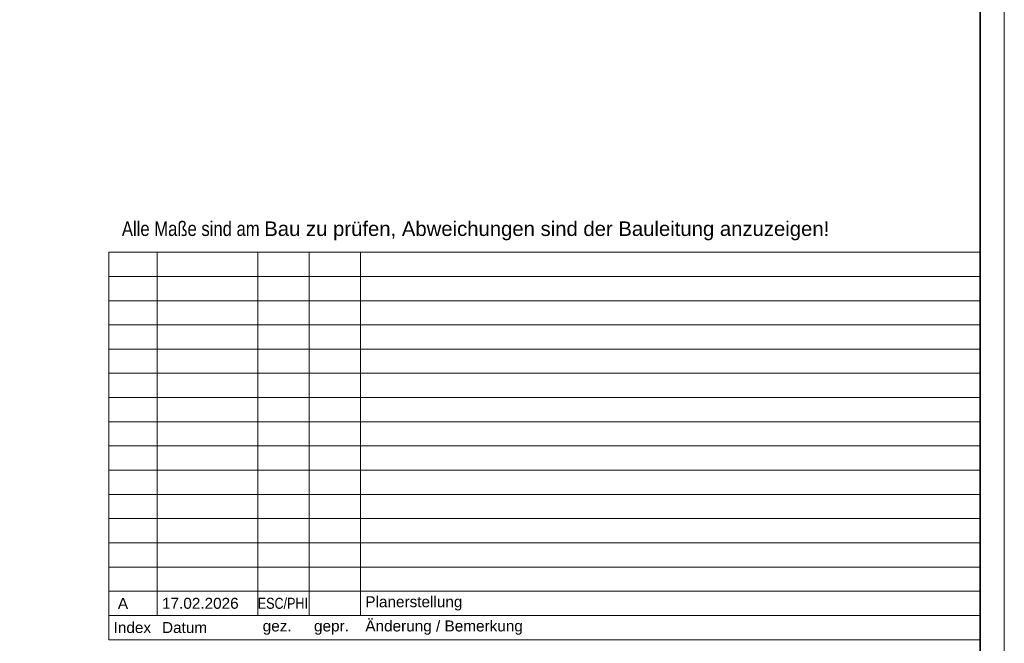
# Model space of a CAD drawing. Extents: x -620 to 300, y 62 to 1112.
# Tile 60 of 95: x 97 to 300, y 369 to 497. Entities that reach past the tile are written whole.
import ezdxf

# ---------------------------------------------------------------- set-up
doc = ezdxf.new("R2010")
doc.units = 0
doc.layers.add('iwb_HB-Hinweis-Kopf-Archi', color=3, linetype='Continuous', lineweight=25, true_color=0x00ff00)
for name, color, linetype, lineweight in [('iwb_Plankopf Linie', 7, 'Continuous', 13), ('iwb_Plankopf Rahmen', 7, 'Continuous', 35), ('iwb_Plankopf Text', 7, 'Continuous', 18)]:
    doc.layers.add(name, color=color, linetype=linetype, lineweight=lineweight)
doc.styles.add('Arial', font='ARIALN.TTF', dxfattribs={"height": 300})
doc.styles.add('Arial Narrow', font='ARIALN.TTF')
doc.styles.add('Plankopf', font='arial.ttf')
doc.styles.get("Standard").update_dxf_attribs({"font": 'ARIALN.TTF'})

msp = doc.modelspace()

# ---------------------------------------------------------------- linework, layer by layer
at = {"layer": 'iwb_Plankopf Linie', "ltscale": 0.13}
for p, q in [((295.35, 449.32), (115.35, 449.32)), ((115.35, 369.32), (115.35, 449.32)), ((125.35, 374.32), (125.35, 449.32)), ((146.15, 374.32), (146.15, 449.32)), ((156.75, 374.32), (156.75, 449.32)), ((167.35, 374.32), (167.35, 449.32)), ((295.35, 449.32), (295.35, 369.32)), ((295.35, 444.32), (115.35, 444.32)), ((295.35, 439.32), (115.35, 439.32)), ((295.35, 434.32), (115.35, 434.32)), ((295.35, 429.32), (115.35, 429.32)), ((295.35, 424.32), (115.35, 424.32)), ((295.35, 419.32), (115.35, 419.32)), ((295.35, 414.32), (115.35, 414.32)), ((295.35, 409.32), (115.35, 409.32)), ((295.35, 404.32), (115.35, 404.32)), ((295.35, 399.32), (115.35, 399.32)), ((295.35, 394.32), (115.35, 394.32)), ((295.35, 389.32), (115.35, 389.32)), ((295.35, 384.32), (115.35, 384.32)), ((295.35, 379.32), (115.35, 379.32)), ((295.35, 374.32), (115.35, 374.32)), ((295.35, 369.32), (115.35, 369.32))]:
    msp.add_line(p, q, dxfattribs=at)
at = {"layer": 'iwb_Plankopf Rahmen', "color": 8, "lineweight": 13, "ltscale": 0.13, "true_color": 0x808080}
msp.add_lwpolyline([(300.35, 62.43), (-619.65, 62.43), (-619.65, 1112.43), (300.35, 1112.43), (300.35, 62.43)], close=True, dxfattribs=at)
at = {"layer": 'iwb_Plankopf Rahmen', "ltscale": 0.35}
msp.add_lwpolyline([(-599.65, 67.43), (-599.65, 1107.43), (295.35, 1107.43), (295.35, 67.43), (-599.65, 67.43)], close=True, dxfattribs=at)

# ---------------------------------------------------------------- texts
at = {"layer": 'iwb_HB-Hinweis-Kopf-Archi', "lineweight": 25, "ltscale": 0.25, "insert": (118.06, 455.68), "char_height": 3, "width": 6120, "attachment_point": 1, "line_spacing_factor": 0.8, "style": 'Arial'}
msp.add_mtext('Alle Maße sind am \\fArial|b0|i0|c0|p34;Bau zu prüfen, Abweichungen sind der Bauleitung anzuzeigen!', dxfattribs=at)
at = {"layer": 'iwb_Plankopf Text', "ltscale": 0.18, "insert": (296.89, 74.51), "char_height": 1.4, "attachment_point": 1, "rotation": 90, "line_spacing_factor": 1.002}
msp.add_mtext('{\\fArial Narrow;\\\\srvnovamd01\\Nova_MD\\TGA\\60202 Pro Potsdam\\04 NB GES Krampnitz\\09 NOVA\\60202-04_AP_NB GES Krampnitz\\TGA\\Elektro\\Leerrohrplanung\\E_Leerrohr_2OG.n4m006KRA_ELT_5_LR_02_002_P_A}', dxfattribs=at)
at = {"layer": 'iwb_Plankopf Text', "ltscale": 0.18, "attachment_point": 4, "line_spacing_factor": 0.970891}
for s, insert, char_height, width, style in [('ESC/PHI', (146.13, 376.82), 2.265, 7.9947, 'Arial Narrow'), ('Planerstellung', (168.35, 376.82), 2.2655, 125.9917, 'Plankopf'), (' A', (116.35, 376.82), 2.265, 7.9947, 'Plankopf'), ('17.02.2026', (126.35, 376.82), 2.265, 19.9968, 'Plankopf'), ('Index', (116.35, 371.82), 2.265, 8, 'Plankopf'), ('Datum', (126.35, 371.82), 2.265, 20, 'Plankopf'), ('gez.', (147.15, 371.82), 2.265, 8, 'Plankopf'), ('gepr.', (157.75, 371.82), 2.265, 8, 'Plankopf'), ('Änderung / Bemerkung', (168.35, 371.82), 2.2655, 126, 'Plankopf')]:
    msp.add_mtext(s, dxfattribs=dict(at, insert=insert, char_height=char_height, width=width, style=style))

doc.saveas('drawing.dxf')
